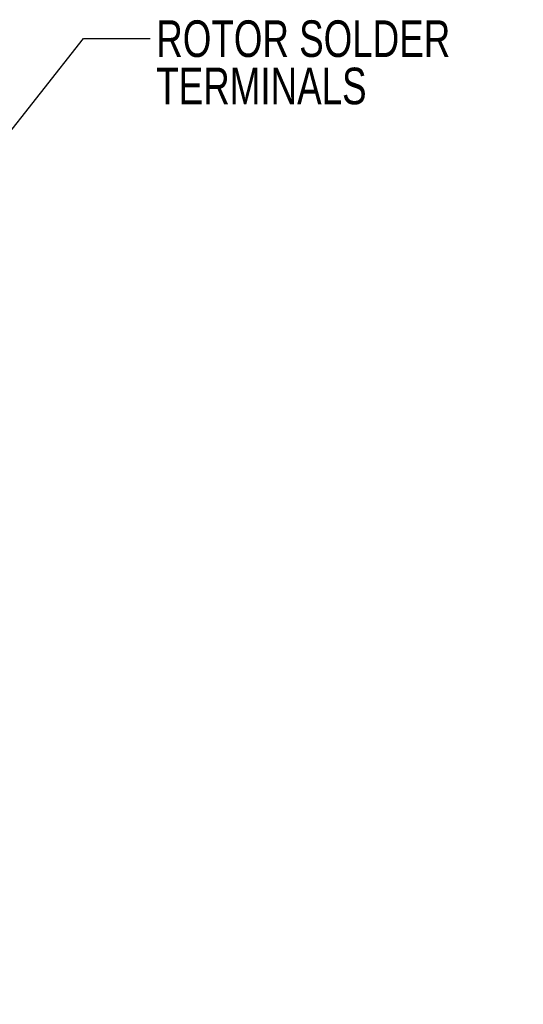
# Model space of a CAD drawing. Header units: inches. Extents: x 0.5 to 16.4, y 0.4 to 10.9.
# Tile 10 of 12: x 6.9 to 8.8, y 4.6 to 8.3. Entities that reach past the tile are written whole.
import ezdxf

# ---------------------------------------------------------------- set-up
doc = ezdxf.new("R2010")
doc.units = ezdxf.units.IN
doc.header["$MEASUREMENT"] = 0
doc.layers.add('DIMENSIONS', color=150, linetype='Continuous')
doc.styles.add('SLDTEXTSTYLE0', font='TXT', dxfattribs={"width": 0.75})
doc.dimstyles.new('SLDDIMSTYLE1', dxfattribs={"dimtxt": 0.18, "dimasz": 0.156, "dimexe": 0, "dimexo": 0.0625, "dimgap": 0, "dimtad": 0, "dimtih": 1, "dimtoh": 1, "dimdec": 0, "dimrnd": 1e-09, "dimzin": 0, "dimdsep": 46, "dimtxsty": 'Standard', "dimsah": 1, "dimcen": 0.09, "dimadec": 0, "dimazin": 0, "dimtfac": 0.156, "dimtdec": 0, "dimtofl": 0, "dimtmove": 0, "dimatfit": 3, "dimfxl": 0, "dimfrac": 2, "dimtolj": 1, "dimtzin": 0, "dimarcsym": 0})

# ---------------------------------------------------------------- blocks, each defined once
blk = doc.blocks.new('SW_NOTE_0_4')
at = {"layer": 'DIMENSIONS', "color": 0, "attachment_point": 1, "style": 'SLDTEXTSTYLE0'}
for s, insert, char_height in [('ROTOR SOLDER', (0.0233, 0.0689), 0.137795), ('TERMINALS', (0.0233, -0.1092), 0.1378)]:
    blk.add_mtext(s, dxfattribs=dict(at, insert=insert, char_height=char_height))

msp = doc.modelspace()

# ---------------------------------------------------------------- block references
at = {"layer": 'DIMENSIONS'}
msp.add_blockref('SW_NOTE_0_4', (7.42629, 8.22845), dxfattribs=at)

# ---------------------------------------------------------------- leaders
for points in [[(6.3996, 7.24307), (7.17629, 8.22845), (7.42629, 8.22845)], [(6.76284, 5.42138), (6.98814, 3.75992), (7.23814, 3.75992)]]:
    msp.add_leader(points, dimstyle='SLDDIMSTYLE1', dxfattribs=at)

doc.saveas('drawing.dxf')
